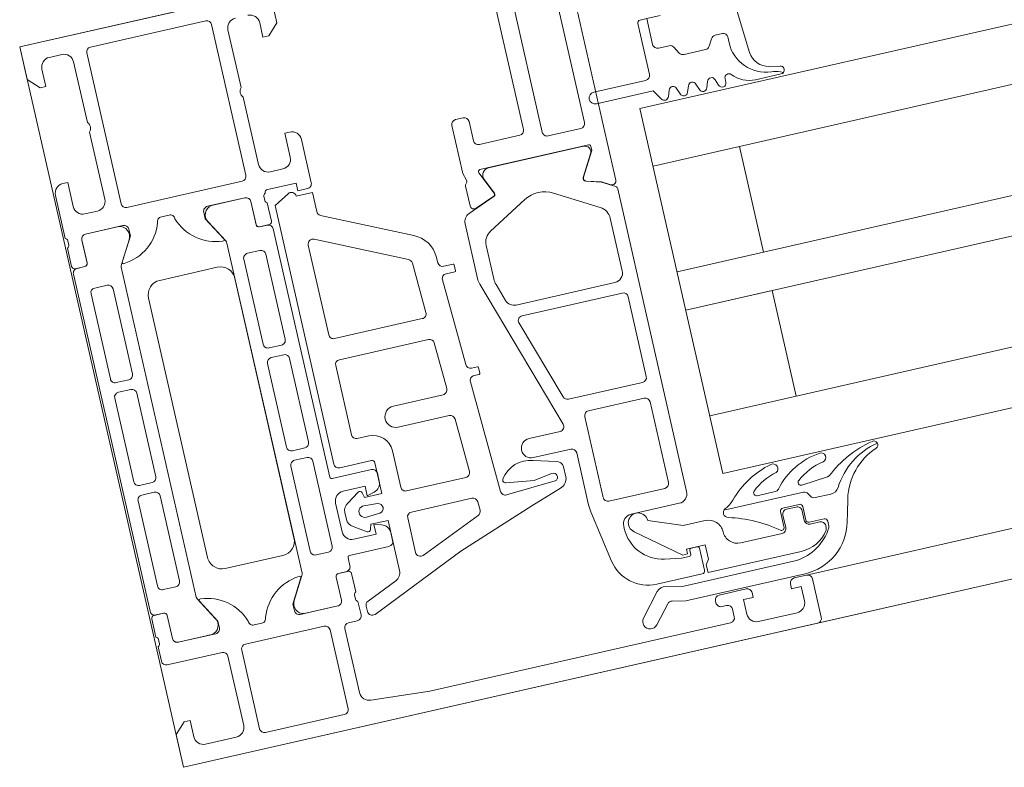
# Model space of a CAD drawing. Header units: millimetres. Extents: x -1662057 to -197461, y -941126 to 63888.
# Tile 151 of 209: x -1587471 to -1587372, y -316782 to -316706. Entities that reach past the tile are written whole.
import ezdxf

# ---------------------------------------------------------------- set-up
doc = ezdxf.new("R2010")
doc.units = ezdxf.units.MM
doc.layers.add('A-DETL-GENF', color=92, linetype='CONTINUOUS', lineweight=5)
doc.layers.add('A-GLAZ', color=151, linetype='CONTINUOUS', lineweight=5)

# ---------------------------------------------------------------- blocks, each defined once
blk = doc.blocks.new('Schueco_AWS-75-BS-SI__Family-01 - Logs - vitrīna 3 - pagrieziena daļa 1-3450264-Pirmā stāva plāns uz atzīmes 0_000 M1-150')
at = {"layer": 'A-DETL-GENF'}
for p, q in [((2140, 102.5), (-2140, 102.5)), ((2140, 102.5), (2140, 27.5)), ((2140, 102.5), (2140, 27.5)), ((2140, 27.5), (2140, 102.5)), ((2119, 27.5), (2140, 27.5))]:
    blk.add_line(p, q, dxfattribs=at)
at = {"layer": 'A-GLAZ'}
for p, q in [((2074, 102.5), (2020, 102.5)), ((2073.5, 98), (2073.5, 102)), ((2079.8, 101), (2075.8, 101)), ((2082.1, 100), (2082.1, 99.2)), ((2122.4, 100.4), (2122.4, 92.2)), ((2131.1, 100.9), (2122.9, 100.9)), ((2131.6, 92.2), (2131.6, 100.4)), ((2137.3, 100.7), (2134.1, 100.7)), ((2088.392, 97.198), (2089.966, 99.055)), ((2120.9, 92.4), (2120.9, 99.068)), ((2133.1, 99.7), (2133.1, 92.5)), ((2082.6, 98.7), (2083.1, 98.7)), ((2083.6, 98.2), (2083.6, 98)), ((2091.11, 98.085), (2089.151, 95.773)), ((2074, 97.5), (2020, 97.5)), ((2075.3, 97.5), (2074, 97.5)), ((2083.1, 97.5), (2080.3, 97.5)), ((2089.044, 95.02), (2084.3, 95.02)), ((2084, 94.72), (2084, 92.42)), ((2070.701, 93.154), (2070.701, 92.62)), ((2071.001, 93.02), (2071.001, 93.253)), ((2071.001, 92.32), (2072.551, 92.32)), ((2072.501, 92.52), (2071.501, 92.52)), ((2072.851, 92.02), (2072.851, 90.62)), ((2073.001, 91.02), (2073.001, 92.02)), ((2075.001, 92.32), (2075.001, 91.02)), ((2075.151, 90.62), (2075.151, 92.183)), ((2079.801, 92.82), (2075.501, 92.82)), ((2084.2, 92.22), (2084.8, 92.22)), ((2085, 92.42), (2085, 92.82)), ((2133.6, 92), (2139.3, 92)), ((2093.924, 86.376), (2092.983, 91.714)), ((2118.298, 90.663), (2118.298, 91.209)), ((2119, 90), (2119, 91.4)), ((2119.5, 91.9), (2120.4, 91.9)), ((2122.9, 91.7), (2131.1, 91.7)), ((2139.8, 91.5), (2139.8, 90)), ((2069.783, 90.02), (2071.412, 90.02)), ((2073.151, 90.32), (2074.851, 90.32)), ((2074.501, 90.52), (2073.501, 90.52)), ((2114.797, 88.803), (2118.001, 90.205)), ((2125, 90), (2121.1, 90)), ((2124.585, 90), (2121.109, 90)), ((2129.8, 90), (2129, 90)), ((2137.699, 90), (2133.8, 90)), ((2137.69, 90), (2134.213, 90)), ((2071.845, 89.77), (2072.018, 89.47)), ((2072.451, 89.22), (2080.735, 89.22)), ((2119, 87.1), (2119, 89)), ((2119.2, 89.273), (2119.2, 89.727)), ((2120.6, 89.5), (2120.6, 87.1)), ((2120.609, 89.5), (2120.609, 87.1)), ((2138.19, 87.1), (2138.19, 89.5)), ((2138.2, 87.1), (2138.2, 89.5)), ((2139.6, 89.727), (2139.6, 89.273)), ((2139.8, 89), (2139.8, 87.1)), ((2077.102, 88.52), (2075.24, 88.52)), ((2091, 88.782), (2091, 88.52)), ((2123.966, 86.186), (2125.284, 88.47)), ((2133.515, 88.469), (2134.833, 86.186)), ((2090, 87.52), (2085, 87.52)), ((2084, 86.52), (2084, 55.009)), ((2111.501, 86.912), (2105.169, 84.196)), ((2112.198, 82.859), (2112.198, 86.452)), ((2118.999, 86.3), (2118.999, 85.459)), ((2120.3, 86.8), (2119.3, 86.8)), ((2120.309, 86.8), (2119.499, 86.8)), ((2139.3, 86.8), (2138.49, 86.8)), ((2139.5, 86.8), (2138.5, 86.8)), ((2139.801, 51.218), (2139.801, 86.3)), ((2085.6, 85.22), (2085.6, 76.82)), ((2091.9, 85.72), (2086.1, 85.72)), ((2092.4, 76.82), (2092.4, 85.22)), ((2094, 80.22), (2094, 85.508)), ((2118.798, 85.259), (2114.698, 85.259)), ((2123.9, 51.582), (2123.9, 85.936)), ((2134.9, 85.936), (2134.9, 51.582)), ((2114.198, 84.759), (2114.198, 83.928)), ((2120.3, 75.109), (2120.3, 83.959)), ((2120.8, 84.459), (2122.1, 84.459)), ((2122.6, 83.959), (2122.6, 75.109)), ((2136.201, 75.109), (2136.201, 83.959)), ((2136.701, 84.459), (2138.001, 84.459)), ((2138.501, 83.959), (2138.501, 75.109)), ((2104.867, 83.715), (2104.905, 82.837)), ((2117.797, 82.487), (2116.527, 83.336)), ((2125.4, 83.759), (2131.4, 83.759)), ((2095.611, 82.356), (2095.611, 81.298)), ((2096.755, 82.51), (2101.889, 82.799)), ((2102.416, 82.321), (2102.927, 70.781)), ((2105.405, 82.359), (2111.698, 82.359)), ((2119, 82.759), (2119, 79.759)), ((2123.9, 55.259), (2123.9, 82.259)), ((2132.9, 82.259), (2132.9, 55.259)), ((2114.862, 81.758), (2116.255, 81.857)), ((2118.297, 80.897), (2118.297, 81.621)), ((2096.237, 80.616), (2098.492, 79.983)), ((2105.545, 80.159), (2111.698, 80.159)), ((2116.255, 80.66), (2114.862, 80.76)), ((2116.527, 79.182), (2117.797, 80.031)), ((2020, 79.542), (2080, 79.542)), ((2098.4, 79.72), (2094.5, 79.72)), ((2105.285, 74.137), (2105.045, 79.637)), ((2112.198, 79.659), (2112.198, 75.859)), ((2114.198, 78.59), (2114.198, 77.759)), ((2099.803, 61.353), (2094.697, 77.065)), ((2095.173, 77.72), (2098.4, 77.72)), ((2114.698, 77.259), (2118.798, 77.259)), ((2119, 77.059), (2119, 51.217)), ((2086.1, 76.32), (2091.9, 76.32)), ((2117.798, 76.359), (2114.498, 76.359)), ((2085.4, 74.22), (2085.4, 65.92)), ((2093.624, 74.72), (2085.9, 74.72)), ((2096.797, 66.074), (2094.1, 74.374)), ((2122.1, 74.609), (2120.8, 74.609)), ((2138.001, 74.609), (2136.701, 74.609)), ((2111.098, 73.659), (2105.785, 73.659)), ((2114.198, 73.859), (2115.398, 73.859)), ((2115.898, 73.359), (2115.898, 66.159)), ((2120.3, 64.409), (2120.3, 73.109)), ((2120.8, 73.609), (2122.1, 73.609)), ((2122.6, 73.109), (2122.6, 64.409)), ((2136.201, 64.409), (2136.201, 73.109)), ((2136.701, 73.609), (2138.001, 73.609)), ((2138.501, 73.109), (2138.501, 64.409)), ((2105.925, 71.459), (2111.098, 71.459)), ((2101.798, 70.159), (2101.798, 69.559)), ((2102.427, 70.259), (2101.898, 70.259)), ((2105.635, 66.137), (2105.425, 70.937)), ((2101.898, 69.459), (2102.507, 69.459)), ((2103.006, 68.981), (2103.4, 60.081)), ((2085.9, 65.42), (2096.321, 65.42)), ((2115.398, 65.659), (2106.134, 65.659)), ((2096.673, 64.22), (2086.4, 64.22)), ((2085.4, 63.22), (2085.4, 57.756)), ((2098.202, 61.747), (2097.624, 63.529)), ((2106.274, 63.459), (2115.398, 63.459)), ((2122.1, 63.909), (2120.8, 63.909)), ((2138.001, 63.909), (2136.701, 63.909)), ((2106.001, 57.736), (2105.774, 62.937)), ((2115.898, 62.959), (2115.898, 53.609)), ((2120.3, 53.559), (2120.3, 62.409)), ((2120.8, 62.909), (2122.1, 62.909)), ((2122.6, 62.409), (2122.6, 53.559)), ((2136.201, 53.559), (2136.201, 62.409)), ((2136.701, 62.909), (2138.001, 62.909)), ((2138.501, 62.409), (2138.501, 53.559)), ((2098.3, 57.64), (2098.3, 61.129)), ((2099.9, 55.03), (2099.9, 60.735)), ((2101.898, 59.459), (2101.898, 58.859)), ((2102.901, 59.559), (2101.998, 59.559)), ((2101.998, 58.759), (2102.966, 58.759)), ((2103.466, 58.281), (2103.494, 57.632)), ((2115.186, 53.156), (2106.29, 57.305)), ((2086.15, 56.457), (2090.45, 53.974)), ((2093.45, 53.974), (2097.55, 56.341)), ((2105.223, 55.044), (2114.011, 50.946)), ((2096.399, 52.942), (2099.274, 54.103)), ((2020, 53.542), (2080, 53.542)), ((2087.162, 53.093), (2085.901, 50.921)), ((2098.453, 53.749), (2096.43, 52.933)), ((2099.003, 51.314), (2099.003, 53.378)), ((2122.1, 53.059), (2120.8, 53.059)), ((2131.4, 53.759), (2125.4, 53.759)), ((2138.001, 53.059), (2136.701, 53.059)), ((2097.007, 51.076), (2096.291, 52.675)), ((2096.322, 52.665), (2097.39, 50.282)), ((2125.286, 49.048), (2123.967, 51.332)), ((2134.834, 51.332), (2133.516, 49.048)), ((2097.205, 50), (2085.901, 50)), ((2086.419, 50.02), (2096.323, 50.02)), ((2119, 50.4), (2119, 48.5)), ((2120.3, 50.7), (2119.3, 50.7)), ((2119.5, 50.717), (2120.31, 50.717)), ((2120.6, 48), (2120.6, 50.4)), ((2120.611, 50.417), (2120.611, 48.017)), ((2138.191, 48.018), (2138.191, 50.418)), ((2138.2, 50.4), (2138.2, 48)), ((2138.491, 50.718), (2139.301, 50.718)), ((2139.5, 50.7), (2138.5, 50.7)), ((2139.8, 48.5), (2139.8, 50.4)), ((2089.7, 48.2), (2086.303, 48.2)), ((2119.2, 48.227), (2119.2, 47.773)), ((2139.6, 47.773), (2139.6, 48.227)), ((2067.908, 47.3), (2065.236, 47.3)), ((2071.914, 46.396), (2071.687, 47.004)), ((2072.914, 47.004), (2072.687, 46.396)), ((2073.914, 46.396), (2073.687, 47.004)), ((2074.914, 47.004), (2074.687, 46.396)), ((2075.914, 46.396), (2075.687, 47.004)), ((2076.914, 47.004), (2076.687, 46.396)), ((2085.803, 47.7), (2085.803, 34.7)), ((2090.2, 20.2), (2090.2, 47.7)), ((2092, 21), (2092, 47)), ((2092.5, 47.5), (2096.7, 47.5)), ((2097.2, 47), (2097.2, 45)), ((2114.2, 47.5), (2114.2, 43)), ((2119, 47.5), (2118.96, 47.35)), ((2125, 47.5), (2121.1, 47.5)), ((2121.11, 47.517), (2124.587, 47.517)), ((2129.8, 47.5), (2129, 47.5)), ((2137.7, 47.5), (2133.8, 47.5)), ((2134.215, 47.517), (2137.691, 47.517)), ((2139.8, 43), (2139.8, 47.5)), ((2066.262, 46.293), (2065.159, 46.507)), ((2070.9, 46.9), (2070.9, 46.5)), ((2116.7, 45.5), (2118, 45.5)), ((2120.5, 45.3), (2120.5, 29.6)), ((2133, 45.8), (2121, 45.8)), ((2133.5, 29.6), (2133.5, 45.3)), ((2136, 45.5), (2137.3, 45.5)), ((2068.3, 38.4), (2067.876, 44.469)), ((2078.3, 39.1), (2078.3, 44.4)), ((2078.8, 44.9), (2084.2, 44.9)), ((2097.7, 44.5), (2098.5, 44.5)), ((2119, 44.5), (2119, 37.5)), ((2135, 37.5), (2135, 44.5)), ((2119, 36.5), (2119, 30.5)), ((2135, 30.2), (2135, 36.5)), ((2121, 29.1), (2133, 29.1)), ((2137.3, 29.2), (2136, 29.2))]:
    blk.add_line(p, q, dxfattribs=at)
at = {"layer": 'A-GLAZ', "flags": 128}
for points in [[(2074, 102.5), (2140, 102.5), (2140, 99.1), (2138.9, 98), (2138.3, 98), (2138.3, 99.7)], [(2074.8, 100), (2074.8, 98.5), (2075.8, 98.5), (2075.8, 98)], [(2079.8, 98), (2079.8, 98.5), (2080.8, 98.5), (2080.8, 100)], [(2119.939, 100.068), (2113.9, 100.5), (2082.6, 100.5)], [(2074.126, 97.32), (2086.544, 97.32), (2087.907, 97.032)], [(2074.001, 95.02), (2083.701, 95.02), (2083.701, 94.22), (2083.351, 93.72), (2083.351, 92.22), (2085.301, 92.22), (2085.301, 92.72), (2085.801, 92.72), (2090.088, 89.329)], [(2088.181, 95.441), (2086.388, 95.82), (2074.678, 95.82)], [(2068.216, 90.877), (2068.58, 92.288), (2068.79, 93.15)], [(2085.2, 93.02), (2086, 93.02), (2087.695, 92.721)], [(2117.599, 91.668), (2107.701, 87.335), (2099.652, 84.445), (2096.41, 83.351)], [(2088.501, 88.52), (2085.101, 89.82), (2082.801, 89.82)], [(2124.112, 86.396), (2125.5, 88.8), (2125.5, 89.5)], [(2133.3, 89.5), (2133.3, 88.8), (2134.689, 86.396)], [(2072.438, 88.481), (2069.721, 88.243), (2069.529, 88.186)], [(2116.135, 83.174), (2115.997, 82.659), (2114.198, 82.659), (2114.198, 87.887)], [(2020, 47.542), (2080, 47.542), (2080, 85.542), (2020, 85.542)], [(2114.939, 82.962), (2115.698, 82.759), (2115.698, 83.759), (2117.998, 83.759)], [(2101.684, 81.6), (2098.834, 82), (2096.952, 81.702), (2096.719, 81.701)], [(2071, 79.542), (2071, 68.542), (2080, 68.542), (2020, 68.542)], [(2114.198, 76.659), (2114.198, 79.859), (2115.997, 79.859), (2116.135, 79.344)], [(2117.998, 78.759), (2115.698, 78.759), (2115.698, 79.759), (2114.939, 79.555)], [(2116.747, 48.066), (2118.298, 48.961), (2118.298, 75.859)], [(2071, 53.542), (2071, 64.542), (2080, 64.542), (2020, 64.542)], [(2084.001, 54.1), (2084.001, 49.992), (2084.001, 35.5)], [(2084.15, 54.729), (2085.471, 53.966), (2086.985, 53.532)], [(2086.956, 53.52), (2085.464, 53.948), (2084.601, 54.447)], [(2085.701, 50.195), (2085.701, 50.616), (2087.133, 53.081)], [(2124.112, 51.104), (2125.5, 48.7), (2125.5, 48)], [(2133.3, 48), (2133.3, 48.7), (2134.688, 51.104)], [(2099, 45), (2099, 50), (2098.783, 50.758)], [(2114.3, 50.493), (2114.3, 48.499), (2115.997, 48.499)], [(2118.7, 47.2), (2115.7, 47.2), (2115.7, 48), (2114.7, 48)], [(2084.2, 46.1), (2078.3, 46.1), (2077.647, 47.1)], [(2115.2, 42), (2115.7, 42), (2115.7, 44.5)], [(2138.3, 44.5), (2138.3, 42), (2138.8, 42)], [(2078, 38.8), (2077.3, 38.8), (2077.3, 41.5), (2077.3, 38.8), (2075.9, 38.8)], [(2115.7, 30.5), (2115.7, 32), (2115.1, 32), (2114, 30.9), (2114, 27.5), (2140, 27.5), (2140, 30.9), (2138.9, 32), (2138.3, 32), (2138.3, 30.2)]]:
    blk.add_lwpolyline(points, dxfattribs=at)
for points in [[(2065.262, 47.078), (2064.989, 47.215)], [(2069.7, 42.437), (2069.7, 43.059)], [(2074.419, 43.2), (2072.182, 43.2)], [(2070.912, 42), (2070.137, 42)], [(2071.749, 42.95), (2071.345, 42.25)], [(2075.256, 42.25), (2074.852, 42.95)], [(2076.8, 42), (2075.689, 42)]]:
    blk.add_lwpolyline(points, close=True, dxfattribs=at)
at = {"layer": 'A-GLAZ'}
for centre, radius, start, end in [((2074, 102), 0.5, 90.00773, 179.99227), ((2075.8, 100), 1, 89.99788, 180.00212), ((2079.8, 100), 1, 0.0044, 89.9956), ((2082.6, 100), 0.5, 90.0019, 179.9981), ((2119.9, 99.068), 1, 0, 87.796), ((2122.9, 100.4), 0.5, 90, 180), ((2131.1, 100.4), 0.5, 360, 90), ((2134.1, 99.7), 1, 90.00114, 179.99886), ((2137.3, 99.7), 1, 359.99822, 90.00178), ((2082.6, 99.2), 0.5, 180.00402, 269.99598), ((2090.538, 98.57), 0.75, 319.71628, 139.71628), ((2074, 98), 0.5, 180.00773, 269.99227), ((2075.3, 98), 0.5, 270.00423, 359.99577), ((2080.3, 98), 0.5, 179.99341, 270.00659), ((2083.1, 98.2), 0.5, 360, 90), ((2083.1, 98), 0.5, 270, 0), ((2074.126, 91.82), 5.5, 90, 166), ((2088.011, 97.521), 0.5, 258.0848, 319.71628), ((2075.114, 90.799), 5.039, 94.96448, 150.20818), ((2074.001, 91.42), 3.6, 90, 143.75067), ((2084.3, 94.72), 0.3, 90, 180), ((2088.388, 96.42), 1, 258.0848, 319.71628), ((2089.044, 91.02), 4, 10, 90), ((2071.001, 93.154), 0.3, 150.20818, 179.99962), ((2071.501, 93.253), 0.5, 143.75067, 180), ((2071.5, 93.019), 0.5, 179.97108, 270.02914), ((2085.2, 92.82), 0.2, 90, 180), ((2071.001, 92.62), 0.3, 179.99962, 270), ((2072.501, 92.02), 0.5, 359.97015, 90.02985), ((2072.551, 92.02), 0.3, 0.00439, 89.99852), ((2075.5, 92.32), 0.5, 89.97019, 180.02981), ((2075.452, 92.216), 0.303, 76.51654, 186.22649), ((2084.157, 103.532), 14.001, 231.92438, 254.69827), ((2079.801, 91.32), 1.499, 359.97035, 90.02965), ((2084.2, 92.42), 0.2, 180, 270), ((2084.8, 92.42), 0.2, 270, 360), ((2087, 88.782), 4, 360, 80), ((2120.4, 92.4), 0.5, 270, 0), ((2122.9, 92.2), 0.5, 180, 270), ((2131.1, 92.2), 0.5, 270, 360), ((2133.6, 92.5), 0.5, 179.99958, 270.00042), ((2139.3, 91.5), 0.5, 0.00035, 89.99965), ((2073.5, 91.019), 0.5, 179.97044, 270.02956), ((2074.501, 91.019), 0.5, 269.97044, 0.02956), ((2082.8, 91.319), 1.499, 179.9705, 270.0295), ((2117.797, 91.209), 0.5, 0.06653, 113.36203), ((2119.5, 91.4), 0.5, 90, 180), ((2062.039, 92.469), 6.378, 290.50183, 345.54746), ((2069.783, 89.02), 1, 90, 149.94964), ((2071.412, 89.52), 0.5, 30, 90), ((2073.151, 90.62), 0.3, 180.00041, 269.99959), ((2074.851, 90.62), 0.3, 270.00148, 359.99561), ((2080.35, 89.54), 0.5, 294.75491, 77.08238), ((2117.798, 90.662), 0.5, 293.9209, 0.06653), ((2118.882, 89.704), 0.319, 4.18197, 68.2376), ((2121.1, 89.5), 0.5, 90.00306, 179.99694), ((2121.109, 89.5), 0.5, 90.00177, 180.00238), ((2124.443, 89.01), 1, 327.27506, 81.82047), ((2125, 89.5), 0.5, 359.9994, 90.00148), ((2129, 89.5), 0.5, 90.00002, 179.99998), ((2129.8, 89.5), 0.5, 359.99886, 90.00114), ((2133.8, 89.5), 0.5, 89.99852, 180.0006), ((2134.356, 89.01), 1, 98.18368, 212.72909), ((2137.69, 89.5), 0.5, 0.00177, 90.00238), ((2137.7, 89.5), 0.5, 0.00306, 90.11143), ((2139.879, 89.733), 0.279, 106.45285, 181.14741), ((2062.598, 93.176), 7.3, 281.28556, 329.94964), ((2072.451, 89.72), 0.5, 210, 270), ((2081.816, 86.361), 3, 114.75491, 137.20672), ((2089.501, 88.52), 1, 180.00001, 53.99998), ((2118.882, 89.296), 0.319, 291.76433, 355.82405), ((2123.882, 91.066), 4.876, 274.56902, 341.26797), ((2134.921, 91.07), 4.88, 198.76218, 265.40084), ((2139.879, 89.268), 0.279, 178.84662, 253.565), ((2062.287, 96.639), 11.132, 281.5576, 310.587), ((2068.67, 92.863), 6.325, 280.47999, 309.03101), ((2069.25, 92.941), 7.252, 275.62162, 320.59253), ((2072.465, 88.182), 0.3, 309.03101, 95.00236), ((2073.534, 92.093), 5.566, 282.19107, 312.64222), ((2075.24, 88.02), 0.5, 90, 140.59253), ((2072.972, 94.549), 9.052, 283.34341, 317.20672), ((2077.102, 88.22), 0.3, 312.64222, 90), ((2090, 88.52), 1, 270, 0), ((2115.198, 87.887), 1, 113.63161, 180), ((2085, 86.52), 1, 90, 180), ((2111.698, 86.452), 0.5, 0, 113.21807), ((2119.3, 87.1), 0.3, 180, 270), ((2120.3, 87.1), 0.3, 270, 360), ((2120.309, 87.1), 0.3, 270.00208, 0.00208), ((2138.49, 87.1), 0.3, 180.00208, 270.00208), ((2138.5, 87.1), 0.3, 180, 270), ((2139.5, 87.1), 0.3, 270, 0), ((2064.414, 86.12), 0.4, 110.50183, 285.00128), ((2069.899, 86.185), 0.465, 99.70797, 277.52817), ((2074.918, 86.209), 0.49, 115.11722, 287.01396), ((2089, 85.508), 5, 360, 10), ((2119.499, 86.3), 0.5, 90.00177, 180.00238), ((2124.399, 85.936), 0.5, 150.00208, 180.00202), ((2124.236, 86.338), 0.137, 154.94247, 284.923), ((2134.563, 86.339), 0.137, 255.72284, 24.41169), ((2134.4, 85.936), 0.5, 0.00214, 30.00207), ((2139.3, 86.3), 0.5, 0.00177, 90.00238), ((2086.1, 85.22), 0.5, 90, 180), ((2091.9, 85.22), 0.5, 0, 90), ((2114.698, 84.759), 0.5, 90, 180), ((2118.798, 85.459), 0.2, 270, 0), ((2105.367, 83.737), 0.5, 113.21807, 182.5), ((2120.8, 83.959), 0.5, 90, 180), ((2122.1, 83.959), 0.5, 360, 90), ((2136.701, 83.959), 0.5, 89.99958, 180.00042), ((2138.001, 83.959), 0.5, 0, 90.0019), ((2096.79, 82.227), 1.186, 108.65558, 173.75029), ((2115.198, 83.928), 1, 180, 255), ((2116.412, 83.059), 0.3, 67.49634, 157.50625), ((2117.996, 82.755), 1.004, 0.23409, 89.90247), ((2125.4, 82.259), 1.5, 90, 180), ((2131.4, 82.259), 1.5, 0, 90), ((2096.87, 82.1), 0.426, 105.72487, 249.24098), ((2101.917, 82.299), 0.5, 2.50001, 93.21715), ((2105.405, 82.859), 0.5, 182.5, 270), ((2111.698, 82.859), 0.5, 270, 0), ((2117.298, 81.621), 1, 359.99238, 60.00923), ((2096.398, 81.392), 0.792, 186.79834, 258.27234), ((2099.419, 82.836), 3, 251.9916, 325.40231), ((2101.642, 81.303), 0.3, 325.40231, 82.00029), ((2114.898, 81.259), 0.5, 94.09605, 265.90395), ((2116.298, 81.259), 0.6, 265.90395, 94.09605), ((2094.5, 80.22), 0.5, 180, 270), ((2105.545, 79.659), 0.5, 90, 182.5), ((2111.698, 79.659), 0.5, 0, 90), ((2117.297, 80.897), 1, 299.9913, 359.98808), ((2098.4, 78.72), 1, 270, 90), ((2115.198, 78.59), 1, 105, 180), ((2116.412, 79.459), 0.3, 202.49872, 292.50249), ((2117.996, 79.763), 1.004, 270.09752, 359.77014), ((2095.173, 77.22), 0.5, 90, 198), ((2114.698, 77.759), 0.5, 180, 270), ((2118.796, 77.055), 0.204, 1.15587, 89.51494), ((2086.1, 76.82), 0.5, 180, 270), ((2091.9, 76.82), 0.5, 270, 0), ((2114.498, 76.659), 0.3, 180, 270), ((2117.798, 75.859), 0.5, 360, 90), ((2114.198, 75.859), 2, 180, 270), ((2120.8, 75.109), 0.5, 180, 270.0019), ((2122.1, 75.109), 0.5, 269.99958, 0.00042), ((2136.701, 75.109), 0.5, 179.99958, 270.00042), ((2138.001, 75.109), 0.5, 269.9981, 360), ((2085.9, 74.22), 0.5, 90, 180), ((2093.624, 74.22), 0.5, 18, 90), ((2105.785, 74.159), 0.5, 182.5, 270), ((2111.098, 72.559), 1.1, 270, 90), ((2115.398, 73.359), 0.5, 360, 90), ((2120.8, 73.109), 0.5, 90, 180), ((2122.1, 73.109), 0.5, 360, 90), ((2136.701, 73.109), 0.5, 90, 180), ((2138.001, 73.109), 0.5, 0, 90), ((2105.925, 70.959), 0.5, 90, 182.5), ((2101.898, 70.159), 0.1, 90, 180), ((2102.427, 70.759), 0.5, 270, 2.53369), ((2101.898, 69.559), 0.1, 180, 270), ((2102.507, 68.959), 0.5, 2.53369, 90), ((2096.321, 65.92), 0.5, 270, 18), ((2106.134, 66.159), 0.5, 182.5, 270), ((2115.398, 66.159), 0.5, 270, 0), ((2085.9, 65.92), 0.5, 180, 270), ((2086.4, 63.22), 1, 90, 180), ((2096.673, 63.22), 1, 18, 90), ((2120.8, 64.409), 0.5, 180, 270), ((2122.1, 64.409), 0.5, 270, 360), ((2136.701, 64.409), 0.5, 180, 270), ((2138.001, 64.409), 0.5, 270, 0), ((2106.274, 62.959), 0.5, 90, 182.5), ((2115.398, 62.959), 0.5, 360, 90), ((2120.8, 62.409), 0.5, 89.9981, 180), ((2122.1, 62.409), 0.5, 359.99958, 90.00042), ((2136.701, 62.409), 0.5, 89.99958, 180.00042), ((2138.001, 62.409), 0.5, 0, 90.0019), ((2096.3, 61.129), 2, 0, 18), ((2097.9, 60.735), 2, 359.99806, 18), ((2102.901, 60.059), 0.5, 270, 2.50001), ((2101.998, 59.459), 0.1, 90, 180), ((2101.998, 58.859), 0.1, 180, 270), ((2102.966, 58.259), 0.5, 2.50001, 90), ((2086.9, 57.756), 1.5, 180, 240), ((2096.8, 57.64), 1.5, 300, 0), ((2106.491, 57.763), 3, 182.50001, 245), ((2106.501, 57.758), 0.5, 182.5, 245), ((2084.3, 54.989), 0.3, 176.18617, 240), ((2098.9, 55.03), 1, 291.97378, 359.99806), ((2125.4, 55.259), 1.5, 180, 270), ((2131.4, 55.259), 1.5, 270, 360), ((2084.401, 54.1), 0.4, 60, 180), ((2091.95, 56.572), 3, 240, 300), ((2086.873, 53.232), 0.3, 329.82075, 74), ((2086.902, 53.244), 0.3, 329.85705, 74), ((2098.603, 53.378), 0.4, 0.00003, 111.97378), ((2115.398, 53.609), 0.5, 245, 360), ((2120.8, 53.559), 0.5, 180, 270.0019), ((2122.1, 53.559), 0.5, 269.99958, 0.00042), ((2136.701, 53.559), 0.5, 180, 270), ((2138.001, 53.559), 0.5, 270, 0), ((2096.473, 52.757), 0.2, 111.97378, 204.14099), ((2096.505, 52.747), 0.2, 111.97378, 204.14099), ((2096.323, 50.77), 0.75, 270, 24.14099), ((2099.071, 50.841), 0.3, 127.90476, 196.00003), ((2098.703, 51.314), 0.3, 307.90476, 0.00003), ((2119.5, 51.217), 0.5, 180.00177, 270.00238), ((2124.4, 51.582), 0.5, 180.00214, 210.00207), ((2124.237, 51.161), 0.137, 75.72769, 204.40684), ((2123.88, 46.43), 4.88, 18.76219, 85.40083), ((2134.918, 46.434), 4.876, 94.5692, 161.26779), ((2134.565, 51.162), 0.137, 334.93884, 104.92663), ((2134.401, 51.582), 0.5, 330.00208, 0.00202), ((2139.301, 51.218), 0.5, 270.00177, 0.00238), ((2085.892, 50.191), 0.192, 178.95557, 272.52217), ((2086.419, 50.62), 0.6, 149.85705, 270), ((2097.208, 50.2), 0.2, 269.18, 24.14099), ((2113.8, 50.493), 0.5, 0, 65), ((2119.3, 50.4), 0.3, 90, 180), ((2120.3, 50.4), 0.3, 0, 90), ((2120.311, 50.417), 0.3, 0.00208, 90.00208), ((2138.491, 50.418), 0.3, 90.00208, 180.00208), ((2138.5, 50.4), 0.3, 90, 180), ((2139.5, 50.4), 0.3, 0, 90), ((2124.444, 48.507), 1, 278.18368, 32.72909), ((2134.357, 48.507), 1, 147.27506, 261.82047), ((2086.303, 47.7), 0.5, 90, 180), ((2089.7, 47.7), 0.5, 0, 90), ((2114.7, 47.5), 0.5, 89.99648, 180.00265), ((2116.497, 48.499), 0.5, 180, 300), ((2118.882, 48.203), 0.319, 4.18838, 68.22324), ((2121.1, 48), 0.5, 180.00306, 269.99694), ((2121.11, 48.017), 0.5, 180.00177, 270.00238), ((2125, 48), 0.5, 269.99852, 0.0006), ((2129, 48), 0.5, 179.99958, 270.00042), ((2129.8, 48), 0.5, 270.00002, 359.99998), ((2133.8, 48), 0.5, 179.9994, 270.00148), ((2137.691, 48.018), 0.5, 270.00177, 0.00238), ((2137.7, 48), 0.5, 270.00306, 359.99694), ((2139.879, 48.232), 0.279, 106.435, 181.15338), ((2065.235, 46.9), 0.4, 127.98606, 258.98944), ((2065.235, 46.9), 0.4, 89.91911, 127.98606), ((2066.494, 50.279), 3.429, 248.94633, 264.39887), ((2066.494, 50.279), 3.429, 248.94633, 264.39887), ((2067.908, 44.3), 3, 40.31982, 90.00133), ((2071.3, 46.9), 0.4, 14.99971, 180.00023), ((2073.3, 46.9), 0.4, 14.99956, 165.00044), ((2075.3, 46.9), 0.4, 14.99956, 165.00044), ((2077.3, 46.9), 0.4, 29.99967, 165.00053), ((2092.5, 47), 0.5, 89.99765, 180.00235), ((2096.7, 47), 0.5, 0.00065, 89.99935), ((2118.701, 47.499), 0.299, 269.8779, 330.04189), ((2118.881, 47.796), 0.319, 291.76454, 355.81774), ((2139.878, 47.767), 0.278, 178.81773, 253.65576), ((2065.883, 43.059), 3.817, 360, 85.8482), ((2065.883, 43.059), 3.817, 360, 85.8482), ((2065.881, 44.33), 2, 4, 78.9975), ((2070.5, 46.5), 0.4, 220.32079, 0), ((2072.3, 46.5), 0.4, 195.00018, 344.99982), ((2074.3, 46.5), 0.4, 195.00018, 344.99982), ((2076.3, 46.5), 0.4, 195.00018, 344.99982), ((2084.2, 45.5), 0.6, 270, 90), ((2097.7, 45), 0.5, 180.00248, 269.99752), ((2098.5, 45), 0.5, 270.00606, 359.99394), ((2116.7, 44.5), 1, 90.00501, 179.99499), ((2118, 44.5), 1, 0.00337, 89.99663), ((2121, 45.3), 0.5, 90.00031, 179.99969), ((2133, 45.3), 0.5, 0.00031, 89.99969), ((2136, 44.5), 1, 89.99822, 180.00178), ((2137.3, 44.5), 1, 0.00108, 89.99881), ((2078.8, 44.4), 0.5, 90.00032, 179.99964), ((2072.182, 42.7), 0.5, 90.00001, 150), ((2072.182, 42.7), 0.5, 90.00001, 150), ((2074.419, 42.7), 0.5, 30, 90.00001), ((2074.419, 42.7), 0.5, 30, 90.00001), ((2115.2, 43), 1, 180.00501, 269.99499), ((2138.8, 43), 1, 270.00197, 359.99803), ((2070.137, 42.437), 0.437, 180, 270.00001), ((2070.137, 42.437), 0.437, 180, 270.00001), ((2070.912, 42.5), 0.5, 270.00001, 330), ((2070.912, 42.5), 0.5, 270.00001, 330), ((2075.689, 42.5), 0.5, 210, 270.00001), ((2075.689, 42.5), 0.5, 210, 270.00001), ((2076.8, 41.5), 0.5, 360, 90.00001), ((2076.8, 41.5), 0.5, 360, 90.00001), ((2078, 39.1), 0.3, 270, 359.99964), ((2118.475, 37), 0.725, 316.38842, 43.61158), ((2135.525, 37), 0.725, 136.39586, 223.60414), ((2116.7, 30.5), 1, 180.00538, 269.99505), ((2118, 30.5), 1, 270.00314, 359.9973), ((2136, 30.2), 1, 180.00035, 269.99965), ((2137.3, 30.2), 1, 270.00332, 359.99679), ((2121, 29.6), 0.5, 180.00031, 269.99969), ((2133, 29.6), 0.5, 270.00031, 359.99969)]:
    blk.add_arc(centre, radius, start, end, dxfattribs=at)

msp = doc.modelspace()

# ---------------------------------------------------------------- block references
at = {"layer": 'A-GLAZ', "color": 251, "true_color": 0x636466, "rotation": 192.8086353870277}
msp.add_blockref('Schueco_AWS-75-BS-SI__Family-01 - Logs - vitrīna 3 - pagrieziena daļa 1-3450264-Pirmā stāva plāns uz atzīmes 0_000 M1-150', (-1585390.81541, -316208.01437), dxfattribs=at)

doc.saveas('drawing.dxf')
